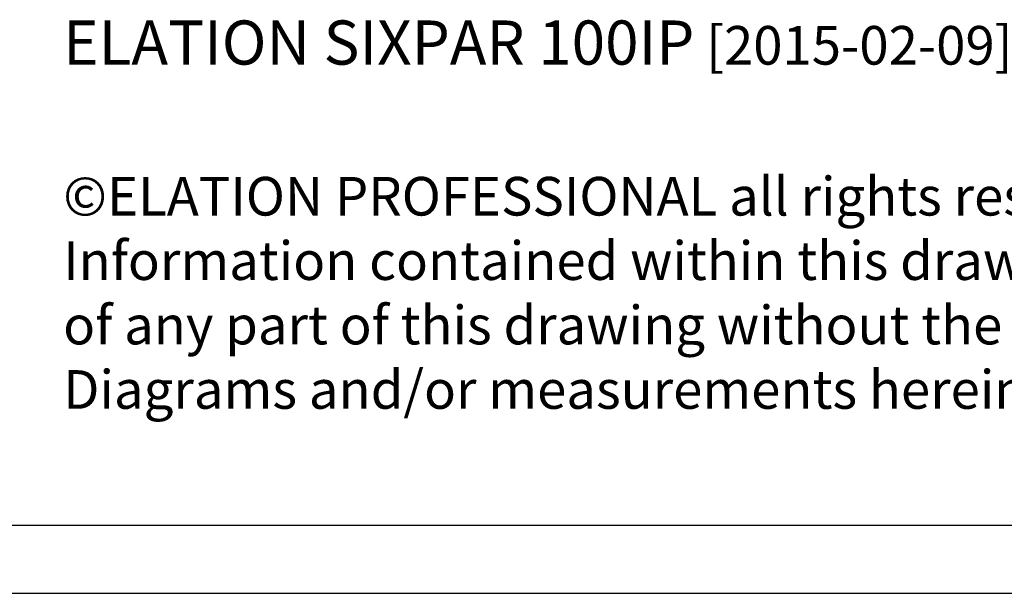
# Model space of a CAD drawing. Header units: millimetres. Extents: x 29035 to 30443, y 1864 to 2860.
# Tile 2 of 56: x 29274 to 29631, y 1864 to 2071. Entities that reach past the tile are written whole.
import ezdxf

# ---------------------------------------------------------------- set-up
doc = ezdxf.new("R2010")
doc.units = ezdxf.units.MM
doc.layers.add('\\M+5CFB8\\M+5CAB5\\M+5CFDF', color=7, linetype='Continuous', lineweight=13)

msp = doc.modelspace()

# ---------------------------------------------------------------- linework, layer by layer
at = {"color": 7}
msp.add_line((29059.497, 1888.309), (30418.573, 1888.309), dxfattribs=at)
at = {"color": 2}
msp.add_line((29034.787, 1863.599), (30443.284, 1863.599), dxfattribs=at)

# ---------------------------------------------------------------- texts
at = {"layer": '\\M+5CFB8\\M+5CAB5\\M+5CFDF', "insert": (29290.133, 2071.142), "char_height": 18, "attachment_point": 1}
msp.add_mtext_dynamic_manual_height_columns('{\\fAvant Garde|b1|i0|c0|p0;\\H0.88889x;ELATION SIXPAR 100IP\\H0.875x; \\fAvant Garde|b0|i0|c0|p0;[2015-02-09]\\P\\H1.2857x;\\P\\fAvant Garde|b1|i0|c0|p0;\\H0.77779x;©ELATION PROFESSIONAL \\fAvant Garde|b0|i0|c0|p0;all rights reserved. \\PInformation contained within this drawing is proprietary and confidential. Any reproduction and/or distribution\\Pof any part of this drawing without the written consent by Elation Professional is strictly prohibited.\\PDiagrams and/or measurements herein subject to change without notice.}', width=1116.58246, gutter_width=22.5, heights=[175.697], dxfattribs=at)

doc.saveas('drawing.dxf')
